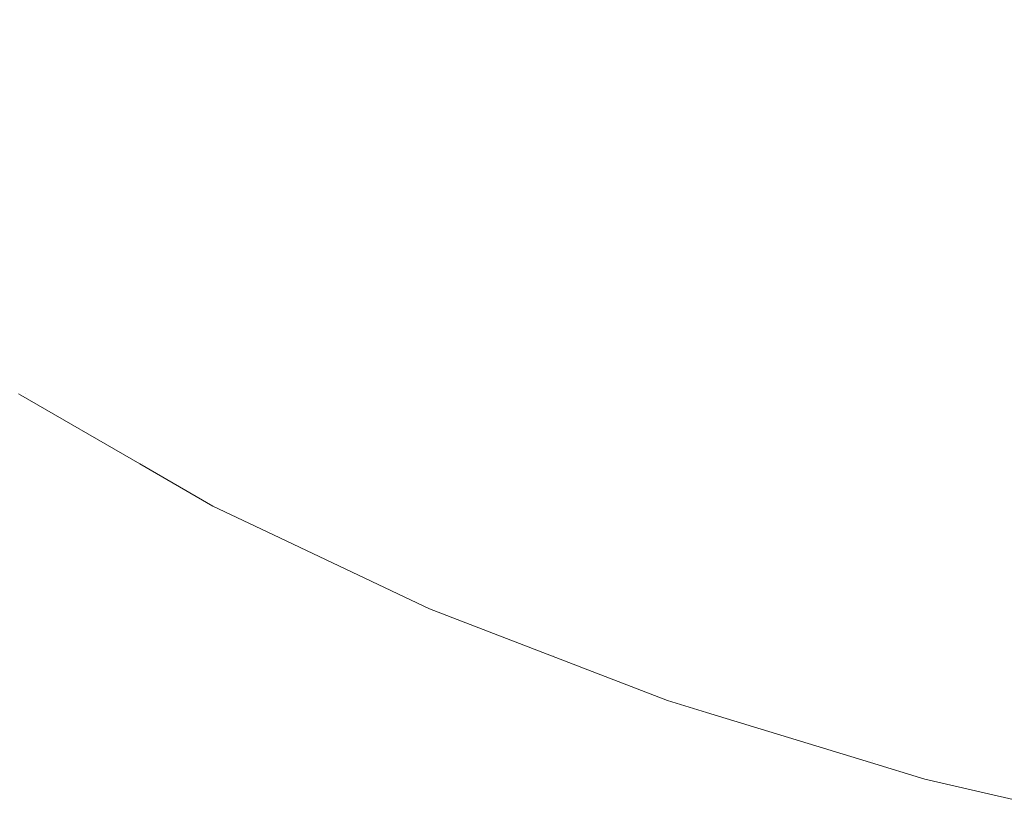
# Model space of a CAD drawing. Header units: centimetres. Extents: x -14.1 to 15.2, y 5.2 to 5.4.
# Tile 3 of 12: x -14.0109 to -13.8948, y 5.2144 to 5.3071. Entities that reach past the tile are written whole.
import ezdxf

# ---------------------------------------------------------------- set-up
doc = ezdxf.new("R2010")
doc.units = ezdxf.units.CM
doc.header["$LTSCALE"] = 2.54
doc.layers.add('Lucido design-1', color=7, linetype='Continuous')

# ---------------------------------------------------------------- blocks, each defined once
blk = doc.blocks.new('Gruppo-1')
at = {"color": 7, "linetype": 'Continuous', "lineweight": 9}
for points, invisible_edges in [([(-13.95346, 5.30654, -2680.72706), (-13.96191, 5.31289, -2680.72706), (-13.94959, 5.3184, -2680.72295), (-13.94168, 5.31246, -2680.72295)], 15), ([(-13.95346, 5.30654, -2716.82706), (-13.96191, 5.31289, -2716.82706), (-13.94959, 5.3184, -2716.82295), (-13.94168, 5.31246, -2716.82295)], 15), ([(-13.92968, 5.31848, -2680.71984), (-13.92159, 5.31306, -2680.71984), (-13.93299, 5.30664, -2680.72295), (-13.94168, 5.31246, -2680.72295)], 15), ([(-13.92968, 5.31848, -2716.81984), (-13.92159, 5.31306, -2716.81984), (-13.93299, 5.30664, -2716.82295), (-13.94168, 5.31246, -2716.82295)], 15), ([(-14.00439, 5.30541, -2680.74513), (-14.01242, 5.31301, -2680.74513), (-14.00124, 5.31697, -2680.7382), (-13.99358, 5.30973, -2680.7382)], 15), ([(-14.00439, 5.30541, -2716.84513), (-14.01242, 5.31301, -2716.84513), (-14.00124, 5.31697, -2716.8382), (-13.99358, 5.30973, -2716.8382)], 15), ([(-13.9819, 5.31439, -2680.73215), (-13.9738, 5.30757, -2680.73215), (-13.98504, 5.30253, -2680.7382), (-13.99358, 5.30973, -2680.7382)], 15), ([(-13.9819, 5.31439, -2716.83215), (-13.9738, 5.30757, -2716.83215), (-13.98504, 5.30253, -2716.8382), (-13.99358, 5.30973, -2716.8382)], 15), ([(-13.90201, 5.31463, -2680.71772), (-13.89317, 5.30995, -2680.71772), (-13.90323, 5.30275, -2680.71984), (-13.91278, 5.30781, -2680.71984)], 15), ([(-13.90201, 5.31463, -2716.81772), (-13.89317, 5.30995, -2716.81772), (-13.90323, 5.30275, -2716.81984), (-13.91278, 5.30781, -2716.81984)], 15), ([(-14.01415, 5.30152, -2680.75282), (-14.02251, 5.30943, -2680.75282), (-14.01242, 5.31301, -2680.74513), (-14.00439, 5.30541, -2680.74513)], 15), ([(-14.01415, 5.30152, -2716.85282), (-14.02251, 5.30943, -2716.85282), (-14.01242, 5.31301, -2716.84513), (-14.00439, 5.30541, -2716.84513)], 15), ([(-13.96484, 5.30083, -2680.73215), (-13.9738, 5.30757, -2680.73215), (-13.96191, 5.31289, -2680.72706), (-13.95346, 5.30654, -2680.72706)], 15), ([(-13.96484, 5.30083, -2716.83215), (-13.9738, 5.30757, -2716.83215), (-13.96191, 5.31289, -2716.82706), (-13.95346, 5.30654, -2716.82706)], 15), ([(-13.92352, 5.301, -2680.72295), (-13.93299, 5.30664, -2680.72295), (-13.92159, 5.31306, -2680.71984), (-13.91278, 5.30781, -2680.71984)], 15), ([(-13.92352, 5.301, -2716.82295), (-13.93299, 5.30664, -2716.82295), (-13.92159, 5.31306, -2716.81984), (-13.91278, 5.30781, -2716.81984)], 15), ([(-13.94168, 5.31246, -2680.72295), (-13.93299, 5.30664, -2680.72295), (-13.94419, 5.30033, -2680.72706), (-13.95346, 5.30654, -2680.72706)], 15), ([(-13.94168, 5.31246, -2716.82295), (-13.93299, 5.30664, -2716.82295), (-13.94419, 5.30033, -2716.82706), (-13.95346, 5.30654, -2716.82706)], 15), ([(-13.99358, 5.30973, -2680.7382), (-13.98504, 5.30253, -2680.7382), (-13.99545, 5.29787, -2680.74513), (-14.00439, 5.30541, -2680.74513)], 15), ([(-13.99358, 5.30973, -2716.8382), (-13.98504, 5.30253, -2716.8382), (-13.99545, 5.29787, -2716.84513), (-14.00439, 5.30541, -2716.84513)], 15), ([(-13.89296, 5.29795, -2680.71984), (-13.90323, 5.30275, -2680.71984), (-13.89317, 5.30995, -2680.71772), (-13.88366, 5.3055, -2680.71772)], 15), ([(-13.89296, 5.29795, -2716.81984), (-13.90323, 5.30275, -2716.81984), (-13.89317, 5.30995, -2716.81772), (-13.88366, 5.3055, -2716.81772)], 15), ([(-13.9756, 5.29543, -2680.7382), (-13.98504, 5.30253, -2680.7382), (-13.9738, 5.30757, -2680.73215), (-13.96484, 5.30083, -2680.73215)], 15), ([(-13.9756, 5.29543, -2716.8382), (-13.98504, 5.30253, -2716.8382), (-13.9738, 5.30757, -2716.83215), (-13.96484, 5.30083, -2716.83215)], 15), ([(-13.91278, 5.30781, -2680.71984), (-13.90323, 5.30275, -2680.71984), (-13.91327, 5.29557, -2680.72295), (-13.92352, 5.301, -2680.72295)], 15), ([(-13.91278, 5.30781, -2716.81984), (-13.90323, 5.30275, -2716.81984), (-13.91327, 5.29557, -2716.82295), (-13.92352, 5.301, -2716.82295)], 15), ([(-13.95346, 5.30654, -2680.72706), (-13.94419, 5.30033, -2680.72706), (-13.955, 5.29425, -2680.73215), (-13.96484, 5.30083, -2680.73215)], 15), ([(-13.95346, 5.30654, -2716.82706), (-13.94419, 5.30033, -2716.82706), (-13.955, 5.29425, -2716.83215), (-13.96484, 5.30083, -2716.83215)], 15), ([(-13.93409, 5.29431, -2680.72706), (-13.94419, 5.30033, -2680.72706), (-13.93299, 5.30664, -2680.72295), (-13.92352, 5.301, -2680.72295)], 15), ([(-13.93409, 5.29431, -2716.82706), (-13.94419, 5.30033, -2716.82706), (-13.93299, 5.30664, -2716.82295), (-13.92352, 5.301, -2716.82295)], 15), ([(-14.00439, 5.30541, -2680.74513), (-13.99545, 5.29787, -2680.74513), (-14.00483, 5.29367, -2680.75282), (-14.01415, 5.30152, -2680.75282)], 15), ([(-14.00439, 5.30541, -2716.84513), (-13.99545, 5.29787, -2716.84513), (-14.00483, 5.29367, -2716.85282), (-14.01415, 5.30152, -2716.85282)], 15), ([(-13.98555, 5.29044, -2680.74513), (-13.99545, 5.29787, -2680.74513), (-13.98504, 5.30253, -2680.7382), (-13.9756, 5.29543, -2680.7382)], 15), ([(-13.98555, 5.29044, -2716.84513), (-13.99545, 5.29787, -2716.84513), (-13.98504, 5.30253, -2716.8382), (-13.9756, 5.29543, -2716.8382)], 15), ([(-13.90225, 5.29041, -2680.72295), (-13.91327, 5.29557, -2680.72295), (-13.90323, 5.30275, -2680.71984), (-13.89296, 5.29795, -2680.71984)], 15), ([(-13.90225, 5.29041, -2716.82295), (-13.91327, 5.29557, -2716.82295), (-13.90323, 5.30275, -2716.81984), (-13.89296, 5.29795, -2716.81984)], 15), ([(-14.01415, 5.30152, -2680.75282), (-14.00483, 5.29367, -2680.75282), (-14.01306, 5.28999, -2680.76116), (-14.0227, 5.29811, -2680.76116)], 15), ([(-14.01415, 5.30152, -2716.85282), (-14.00483, 5.29367, -2716.85282), (-14.01306, 5.28999, -2716.86116), (-14.0227, 5.29811, -2716.86116)], 15), ([(-13.92352, 5.301, -2680.72295), (-13.91327, 5.29557, -2680.72295), (-13.92314, 5.28851, -2680.72706), (-13.93409, 5.29431, -2680.72706)], 15), ([(-13.92352, 5.301, -2716.82295), (-13.91327, 5.29557, -2716.82295), (-13.92314, 5.28851, -2716.82706), (-13.93409, 5.29431, -2716.82706)], 15), ([(-13.96484, 5.30083, -2680.73215), (-13.955, 5.29425, -2680.73215), (-13.96522, 5.28849, -2680.7382), (-13.9756, 5.29543, -2680.7382)], 15), ([(-13.96484, 5.30083, -2716.83215), (-13.955, 5.29425, -2716.83215), (-13.96522, 5.28849, -2716.8382), (-13.9756, 5.29543, -2716.8382)], 15), ([(-13.94428, 5.28785, -2680.73215), (-13.955, 5.29425, -2680.73215), (-13.94419, 5.30033, -2680.72706), (-13.93409, 5.29431, -2680.72706)], 15), ([(-13.94428, 5.28785, -2716.83215), (-13.955, 5.29425, -2716.83215), (-13.94419, 5.30033, -2716.82706), (-13.93409, 5.29431, -2716.82706)], 15), ([(-13.99453, 5.28593, -2680.75282), (-14.00483, 5.29367, -2680.75282), (-13.99545, 5.29787, -2680.74513), (-13.98555, 5.29044, -2680.74513)], 15), ([(-13.99453, 5.28593, -2716.85282), (-14.00483, 5.29367, -2716.85282), (-13.99545, 5.29787, -2716.84513), (-13.98555, 5.29044, -2716.84513)], 15), ([(-13.89296, 5.29795, -2680.71984), (-13.88199, 5.29344, -2680.71984), (-13.89047, 5.28557, -2680.72295), (-13.90225, 5.29041, -2680.72295)], 15), ([(-13.89296, 5.29795, -2716.81984), (-13.88199, 5.29344, -2716.81984), (-13.89047, 5.28557, -2716.82295), (-13.90225, 5.29041, -2716.82295)], 15), ([(-13.9756, 5.29543, -2680.7382), (-13.96522, 5.28849, -2680.7382), (-13.97468, 5.28316, -2680.74513), (-13.98555, 5.29044, -2680.74513)], 15), ([(-13.9756, 5.29543, -2716.8382), (-13.96522, 5.28849, -2716.8382), (-13.97468, 5.28316, -2716.84513), (-13.98555, 5.29044, -2716.84513)], 15), ([(-13.91137, 5.28301, -2680.72706), (-13.92314, 5.28851, -2680.72706), (-13.91327, 5.29557, -2680.72295), (-13.90225, 5.29041, -2680.72295)], 15), ([(-13.91137, 5.28301, -2716.82706), (-13.92314, 5.28851, -2716.82706), (-13.91327, 5.29557, -2716.82295), (-13.90225, 5.29041, -2716.82295)], 15), ([(-13.95392, 5.28174, -2680.7382), (-13.96522, 5.28849, -2680.7382), (-13.955, 5.29425, -2680.73215), (-13.94428, 5.28785, -2680.73215)], 15), ([(-13.95392, 5.28174, -2716.8382), (-13.96522, 5.28849, -2716.8382), (-13.955, 5.29425, -2716.83215), (-13.94428, 5.28785, -2716.83215)], 15), ([(-13.93409, 5.29431, -2680.72706), (-13.92314, 5.28851, -2680.72706), (-13.93266, 5.2817, -2680.73215), (-13.94428, 5.28785, -2680.73215)], 15), ([(-13.93409, 5.29431, -2716.82706), (-13.92314, 5.28851, -2716.82706), (-13.93266, 5.2817, -2716.83215), (-13.94428, 5.28785, -2716.83215)], 15), ([(-14.0024, 5.28198, -2680.76116), (-14.01306, 5.28999, -2680.76116), (-14.00483, 5.29367, -2680.75282), (-13.99453, 5.28593, -2680.75282)], 15), ([(-14.0024, 5.28198, -2716.86116), (-14.01306, 5.28999, -2716.86116), (-14.00483, 5.29367, -2716.85282), (-13.99453, 5.28593, -2716.85282)], 15), ([(-13.98555, 5.29044, -2680.74513), (-13.97468, 5.28316, -2680.74513), (-13.98321, 5.27835, -2680.75282), (-13.99453, 5.28593, -2680.75282)], 15), ([(-13.98555, 5.29044, -2716.84513), (-13.97468, 5.28316, -2716.84513), (-13.98321, 5.27835, -2716.85282), (-13.99453, 5.28593, -2716.85282)], 15), ([(-14.00905, 5.27864, -2680.76999), (-14.02001, 5.28688, -2680.76999), (-14.01306, 5.28999, -2680.76116), (-14.0024, 5.28198, -2680.76116)], 15), ([(-14.00905, 5.27864, -2716.86999), (-14.02001, 5.28688, -2716.86999), (-14.01306, 5.28999, -2716.86116), (-14.0024, 5.28198, -2716.86116)], 15), ([(-13.90225, 5.29041, -2680.72295), (-13.89047, 5.28557, -2680.72295), (-13.8988, 5.27784, -2680.72706), (-13.91137, 5.28301, -2680.72706)], 15), ([(-13.90225, 5.29041, -2716.82295), (-13.89047, 5.28557, -2716.82295), (-13.8988, 5.27784, -2716.82706), (-13.91137, 5.28301, -2716.82706)], 15), ([(-13.96283, 5.27609, -2680.74513), (-13.97468, 5.28316, -2680.74513), (-13.96522, 5.28849, -2680.7382), (-13.95392, 5.28174, -2680.7382)], 15), ([(-13.96283, 5.27609, -2716.84513), (-13.97468, 5.28316, -2716.84513), (-13.96522, 5.28849, -2716.8382), (-13.95392, 5.28174, -2716.8382)], 15), ([(-13.92018, 5.27586, -2680.73215), (-13.93266, 5.2817, -2680.73215), (-13.92314, 5.28851, -2680.72706), (-13.91137, 5.28301, -2680.72706)], 15), ([(-13.92018, 5.27586, -2716.83215), (-13.93266, 5.2817, -2716.83215), (-13.92314, 5.28851, -2716.82706), (-13.91137, 5.28301, -2716.82706)], 15), ([(-13.94428, 5.28785, -2680.73215), (-13.93266, 5.2817, -2680.73215), (-13.94167, 5.27526, -2680.7382), (-13.95392, 5.28174, -2680.7382)], 15), ([(-13.94428, 5.28785, -2716.83215), (-13.93266, 5.2817, -2716.83215), (-13.94167, 5.27526, -2716.8382), (-13.95392, 5.28174, -2716.8382)], 15), ([(-14.01444, 5.27594, -2680.77916), (-14.02565, 5.28435, -2680.77916), (-14.02001, 5.28688, -2680.76999), (-14.00905, 5.27864, -2680.76999)], 15), ([(-14.01444, 5.27594, -2716.87916), (-14.02565, 5.28435, -2716.87916), (-14.02001, 5.28688, -2716.86999), (-14.00905, 5.27864, -2716.86999)], 15), ([(-13.99453, 5.28593, -2680.75282), (-13.98321, 5.27835, -2680.75282), (-13.99069, 5.27414, -2680.76116), (-14.0024, 5.28198, -2680.76116)], 15), ([(-13.99453, 5.28593, -2716.85282), (-13.98321, 5.27835, -2716.85282), (-13.99069, 5.27414, -2716.86116), (-14.0024, 5.28198, -2716.86116)], 15), ([(-13.88546, 5.27308, -2680.72706), (-13.8988, 5.27784, -2680.72706), (-13.89047, 5.28557, -2680.72295), (-13.87798, 5.28111, -2680.72295)], 15), ([(-13.88546, 5.27308, -2716.82706), (-13.8988, 5.27784, -2716.82706), (-13.89047, 5.28557, -2716.82295), (-13.87798, 5.28111, -2716.82295)], 15), ([(-13.97088, 5.271, -2680.75282), (-13.98321, 5.27835, -2680.75282), (-13.97468, 5.28316, -2680.74513), (-13.96283, 5.27609, -2680.74513)], 15), ([(-13.97088, 5.271, -2716.85282), (-13.98321, 5.27835, -2716.85282), (-13.97468, 5.28316, -2716.84513), (-13.96283, 5.27609, -2716.84513)], 15), ([(-13.91137, 5.28301, -2680.72706), (-13.8988, 5.27784, -2680.72706), (-13.90684, 5.27038, -2680.73215), (-13.92018, 5.27586, -2680.73215)], 15), ([(-13.91137, 5.28301, -2716.82706), (-13.8988, 5.27784, -2716.82706), (-13.90684, 5.27038, -2716.83215), (-13.92018, 5.27586, -2716.83215)], 15), ([(-14.0024, 5.28198, -2680.76116), (-13.99069, 5.27414, -2680.76116), (-13.99702, 5.27058, -2680.76999), (-14.00905, 5.27864, -2680.76999)], 15), ([(-14.0024, 5.28198, -2716.86116), (-13.99069, 5.27414, -2716.86116), (-13.99702, 5.27058, -2716.86999), (-14.00905, 5.27864, -2716.86999)], 15), ([(-13.95392, 5.28174, -2680.7382), (-13.94167, 5.27526, -2680.7382), (-13.95001, 5.2693, -2680.74513), (-13.96283, 5.27609, -2680.74513)], 15), ([(-13.95392, 5.28174, -2716.8382), (-13.94167, 5.27526, -2716.8382), (-13.95001, 5.2693, -2716.84513), (-13.96283, 5.27609, -2716.84513)], 15), ([(-13.9285, 5.2691, -2680.7382), (-13.94167, 5.27526, -2680.7382), (-13.93266, 5.2817, -2680.73215), (-13.92018, 5.27586, -2680.73215)], 15), ([(-13.9285, 5.2691, -2716.8382), (-13.94167, 5.27526, -2716.8382), (-13.93266, 5.2817, -2716.83215), (-13.92018, 5.27586, -2716.83215)], 15), ([(-14.00905, 5.27864, -2680.76999), (-13.99702, 5.27058, -2680.76999), (-14.00214, 5.26769, -2680.77916), (-14.01444, 5.27594, -2680.77916)], 15), ([(-14.00905, 5.27864, -2716.86999), (-13.99702, 5.27058, -2716.86999), (-14.00214, 5.26769, -2716.87916), (-14.01444, 5.27594, -2716.87916)], 15), ([(-13.97793, 5.26653, -2680.76116), (-13.99069, 5.27414, -2680.76116), (-13.98321, 5.27835, -2680.75282), (-13.97088, 5.271, -2680.75282)], 15), ([(-13.97793, 5.26653, -2716.86116), (-13.99069, 5.27414, -2716.86116), (-13.98321, 5.27835, -2716.85282), (-13.97088, 5.271, -2716.85282)], 15), ([(-13.89268, 5.26532, -2680.73215), (-13.90684, 5.27038, -2680.73215), (-13.8988, 5.27784, -2680.72706), (-13.88546, 5.27308, -2680.72706)], 15), ([(-13.89268, 5.26532, -2716.83215), (-13.90684, 5.27038, -2716.83215), (-13.8988, 5.27784, -2716.82706), (-13.88546, 5.27308, -2716.82706)], 15), ([(-14.01444, 5.27594, -2680.77916), (-14.00214, 5.26769, -2680.77916), (-14.00604, 5.2655, -2680.78851), (-14.01854, 5.27387, -2680.78851)], 15), ([(-14.01444, 5.27594, -2716.87916), (-14.00214, 5.26769, -2716.87916), (-14.00604, 5.2655, -2716.88851), (-14.01854, 5.27387, -2716.88851)], 15), ([(-13.96283, 5.27609, -2680.74513), (-13.95001, 5.2693, -2680.74513), (-13.95752, 5.26393, -2680.75282), (-13.97088, 5.271, -2680.75282)], 15), ([(-13.96283, 5.27609, -2716.84513), (-13.95001, 5.2693, -2716.84513), (-13.95752, 5.26393, -2716.85282), (-13.97088, 5.271, -2716.85282)], 15), ([(-13.92018, 5.27586, -2680.73215), (-13.90684, 5.27038, -2680.73215), (-13.91444, 5.26332, -2680.7382), (-13.9285, 5.2691, -2680.7382)], 15), ([(-13.92018, 5.27586, -2716.83215), (-13.90684, 5.27038, -2716.83215), (-13.91444, 5.26332, -2716.8382), (-13.9285, 5.2691, -2716.8382)], 15), ([(-13.93621, 5.26285, -2680.74513), (-13.95001, 5.2693, -2680.74513), (-13.94167, 5.27526, -2680.7382), (-13.9285, 5.2691, -2680.7382)], 15), ([(-13.93621, 5.26285, -2716.84513), (-13.95001, 5.2693, -2716.84513), (-13.94167, 5.27526, -2716.8382), (-13.9285, 5.2691, -2716.8382)], 15), ([(-14.01854, 5.27387, -2680.78851), (-14.00604, 5.2655, -2680.78851), (-14.00874, 5.26397, -2680.79788), (-14.02139, 5.27245, -2680.79788)], 15), ([(-14.01854, 5.27387, -2716.88851), (-14.00604, 5.2655, -2716.88851), (-14.00874, 5.26397, -2716.89788), (-14.02139, 5.27245, -2716.89788)], 15), ([(-13.98389, 5.26275, -2680.76999), (-13.99702, 5.27058, -2680.76999), (-13.99069, 5.27414, -2680.76116), (-13.97793, 5.26653, -2680.76116)], 15), ([(-13.98389, 5.26275, -2716.86999), (-13.99702, 5.27058, -2716.86999), (-13.99069, 5.27414, -2716.86116), (-13.97793, 5.26653, -2716.86116)], 15), ([(-14.02139, 5.27245, -2680.79788), (-14.00874, 5.26397, -2680.79788), (-14.0103, 5.26309, -2680.80715), (-14.02303, 5.27162, -2680.80715)], 15), ([(-14.02139, 5.27245, -2716.89788), (-14.00874, 5.26397, -2716.89788), (-14.0103, 5.26309, -2716.90715), (-14.02303, 5.27162, -2716.90715)], 15), ([(-14.02303, 5.27162, -2680.80715), (-14.0103, 5.26309, -2680.80715), (-14.01108, 5.26299, -2680.81619)], 11), ([(-14.02303, 5.27162, -2716.90715), (-14.0103, 5.26309, -2716.90715), (-14.01108, 5.26299, -2716.91619)], 11), ([(-13.97088, 5.271, -2680.75282), (-13.95752, 5.26393, -2680.75282), (-13.96411, 5.25922, -2680.76116), (-13.97793, 5.26653, -2680.76116)], 15), ([(-13.97088, 5.271, -2716.85282), (-13.95752, 5.26393, -2716.85282), (-13.96411, 5.25922, -2716.86116), (-13.97793, 5.26653, -2716.86116)], 15), ([(-13.98872, 5.25969, -2680.77916), (-14.00214, 5.26769, -2680.77916), (-13.99702, 5.27058, -2680.76999), (-13.98389, 5.26275, -2680.76999)], 15), ([(-13.98872, 5.25969, -2716.87916), (-14.00214, 5.26769, -2716.87916), (-13.99702, 5.27058, -2716.86999), (-13.98389, 5.26275, -2716.86999)], 15), ([(-13.89952, 5.25799, -2680.7382), (-13.91444, 5.26332, -2680.7382), (-13.90684, 5.27038, -2680.73215), (-13.89268, 5.26532, -2680.73215)], 15), ([(-13.89952, 5.25799, -2716.8382), (-13.91444, 5.26332, -2716.8382), (-13.90684, 5.27038, -2716.83215), (-13.89268, 5.26532, -2716.83215)], 15), ([(-13.94316, 5.25721, -2680.75282), (-13.95752, 5.26393, -2680.75282), (-13.95001, 5.2693, -2680.74513), (-13.93621, 5.26285, -2680.74513)], 15), ([(-13.94316, 5.25721, -2716.85282), (-13.95752, 5.26393, -2716.85282), (-13.95001, 5.2693, -2716.84513), (-13.93621, 5.26285, -2716.84513)], 15), ([(-13.9285, 5.2691, -2680.7382), (-13.91444, 5.26332, -2680.7382), (-13.92147, 5.2568, -2680.74513), (-13.93621, 5.26285, -2680.74513)], 15), ([(-13.9285, 5.2691, -2716.8382), (-13.91444, 5.26332, -2716.8382), (-13.92147, 5.2568, -2716.84513), (-13.93621, 5.26285, -2716.84513)], 15), ([(-13.9924, 5.25736, -2680.78851), (-14.00604, 5.2655, -2680.78851), (-14.00214, 5.26769, -2680.77916), (-13.98872, 5.25969, -2680.77916)], 15), ([(-13.9924, 5.25736, -2716.88851), (-14.00604, 5.2655, -2716.88851), (-14.00214, 5.26769, -2716.87916), (-13.98872, 5.25969, -2716.87916)], 15), ([(-13.97793, 5.26653, -2680.76116), (-13.96411, 5.25922, -2680.76116), (-13.96968, 5.25523, -2680.76999), (-13.98389, 5.26275, -2680.76999)], 15), ([(-13.97793, 5.26653, -2716.86116), (-13.96411, 5.25922, -2716.86116), (-13.96968, 5.25523, -2716.86999), (-13.98389, 5.26275, -2716.86999)], 15), ([(-13.99495, 5.25575, -2680.79788), (-14.00874, 5.26397, -2680.79788), (-14.00604, 5.2655, -2680.78851), (-13.9924, 5.25736, -2680.78851)], 15), ([(-13.99495, 5.25575, -2716.89788), (-14.00874, 5.26397, -2716.89788), (-14.00604, 5.2655, -2716.88851), (-13.9924, 5.25736, -2716.88851)], 15), ([(-13.89268, 5.26532, -2680.73215), (-13.87777, 5.26074, -2680.73215), (-13.88379, 5.25316, -2680.7382), (-13.89952, 5.25799, -2680.7382)], 15), ([(-13.89268, 5.26532, -2716.83215), (-13.87777, 5.26074, -2716.83215), (-13.88379, 5.25316, -2716.8382), (-13.89952, 5.25799, -2716.8382)], 15), ([(-13.99642, 5.25482, -2680.80715), (-14.0103, 5.26309, -2680.80715), (-14.00874, 5.26397, -2680.79788), (-13.99495, 5.25575, -2680.79788)], 15), ([(-13.99642, 5.25482, -2716.90715), (-14.0103, 5.26309, -2716.90715), (-14.00874, 5.26397, -2716.89788), (-13.99495, 5.25575, -2716.89788)], 15), ([(-13.94925, 5.25226, -2680.76116), (-13.96411, 5.25922, -2680.76116), (-13.95752, 5.26393, -2680.75282), (-13.94316, 5.25721, -2680.75282)], 15), ([(-13.94925, 5.25226, -2716.86116), (-13.96411, 5.25922, -2716.86116), (-13.95752, 5.26393, -2716.85282), (-13.94316, 5.25721, -2716.85282)], 15), ([(-14.0103, 5.26309, -2680.80715), (-14.01079, 5.26283, -2680.81619), (-14.01108, 5.26299, -2680.81619)], 9), ([(-14.0103, 5.26309, -2716.90715), (-14.01079, 5.26283, -2716.91619), (-14.01108, 5.26299, -2716.91619)], 9), ([(-13.99676, 5.25474, -2680.81619), (-14.01079, 5.26283, -2680.81619), (-14.0103, 5.26309, -2680.80715)], 10), ([(-13.99676, 5.25474, -2716.91619), (-14.01079, 5.26283, -2716.91619), (-14.0103, 5.26309, -2716.90715)], 10), ([(-14.0103, 5.26309, -2680.80715), (-13.99642, 5.25482, -2680.80715), (-13.99676, 5.25474, -2680.81619)], 11), ([(-14.0103, 5.26309, -2716.90715), (-13.99642, 5.25482, -2716.90715), (-13.99676, 5.25474, -2716.91619)], 11), ([(-13.98389, 5.26275, -2680.76999), (-13.96968, 5.25523, -2680.76999), (-13.9742, 5.252, -2680.77916), (-13.98872, 5.25969, -2680.77916)], 15), ([(-13.98389, 5.26275, -2716.86999), (-13.96968, 5.25523, -2716.86999), (-13.9742, 5.252, -2716.87916), (-13.98872, 5.25969, -2716.87916)], 15), ([(-13.93621, 5.26285, -2680.74513), (-13.92147, 5.2568, -2680.74513), (-13.92782, 5.2509, -2680.75282), (-13.94316, 5.25721, -2680.75282)], 15), ([(-13.93621, 5.26285, -2716.84513), (-13.92147, 5.2568, -2716.84513), (-13.92782, 5.2509, -2716.85282), (-13.94316, 5.25721, -2716.85282)], 15), ([(-13.90584, 5.25121, -2680.74513), (-13.92147, 5.2568, -2680.74513), (-13.91444, 5.26332, -2680.7382), (-13.89952, 5.25799, -2680.7382)], 15), ([(-13.90584, 5.25121, -2716.84513), (-13.92147, 5.2568, -2716.84513), (-13.91444, 5.26332, -2716.8382), (-13.89952, 5.25799, -2716.8382)], 15), ([(-13.98872, 5.25969, -2680.77916), (-13.9742, 5.252, -2680.77916), (-13.97763, 5.24955, -2680.78851), (-13.9924, 5.25736, -2680.78851)], 15), ([(-13.98872, 5.25969, -2716.87916), (-13.9742, 5.252, -2716.87916), (-13.97763, 5.24955, -2716.88851), (-13.9924, 5.25736, -2716.88851)], 15), ([(-13.95441, 5.24808, -2680.76999), (-13.96968, 5.25523, -2680.76999), (-13.96411, 5.25922, -2680.76116), (-13.94925, 5.25226, -2680.76116)], 15), ([(-13.95441, 5.24808, -2716.86999), (-13.96968, 5.25523, -2716.86999), (-13.96411, 5.25922, -2716.86116), (-13.94925, 5.25226, -2716.86116)], 15), ([(-13.89952, 5.25799, -2680.7382), (-13.88379, 5.25316, -2680.7382), (-13.88936, 5.24615, -2680.74513), (-13.90584, 5.25121, -2680.74513)], 15), ([(-13.89952, 5.25799, -2716.8382), (-13.88379, 5.25316, -2716.8382), (-13.88936, 5.24615, -2716.84513), (-13.90584, 5.25121, -2716.84513)], 15), ([(-13.9924, 5.25736, -2680.78851), (-13.97763, 5.24955, -2680.78851), (-13.98001, 5.24784, -2680.79788), (-13.99495, 5.25575, -2680.79788)], 15), ([(-13.9924, 5.25736, -2716.88851), (-13.97763, 5.24955, -2716.88851), (-13.98001, 5.24784, -2716.89788), (-13.99495, 5.25575, -2716.89788)], 15), ([(-13.94316, 5.25721, -2680.75282), (-13.92782, 5.2509, -2680.75282), (-13.93338, 5.24574, -2680.76116), (-13.94925, 5.25226, -2680.76116)], 15), ([(-13.94316, 5.25721, -2716.85282), (-13.92782, 5.2509, -2716.85282), (-13.93338, 5.24574, -2716.86116), (-13.94925, 5.25226, -2716.86116)], 15), ([(-13.91154, 5.24509, -2680.75282), (-13.92782, 5.2509, -2680.75282), (-13.92147, 5.2568, -2680.74513), (-13.90584, 5.25121, -2680.74513)], 15), ([(-13.91154, 5.24509, -2716.85282), (-13.92782, 5.2509, -2716.85282), (-13.92147, 5.2568, -2716.84513), (-13.90584, 5.25121, -2716.84513)], 15), ([(-13.99495, 5.25575, -2680.79788), (-13.98001, 5.24784, -2680.79788), (-13.98139, 5.24686, -2680.80715), (-13.99642, 5.25482, -2680.80715)], 15), ([(-13.99495, 5.25575, -2716.89788), (-13.98001, 5.24784, -2716.89788), (-13.98139, 5.24686, -2716.90715), (-13.99642, 5.25482, -2716.90715)], 15), ([(-13.98816, 5.24978, -2680.81619), (-13.99676, 5.25474, -2680.81619), (-13.99642, 5.25482, -2680.80715)], 10), ([(-13.98816, 5.24978, -2716.91619), (-13.99676, 5.25474, -2716.91619), (-13.99642, 5.25482, -2716.90715)], 10), ([(-13.99642, 5.25482, -2680.80715), (-13.98139, 5.24686, -2680.80715), (-13.98816, 5.24978, -2680.81619)], 11), ([(-13.99642, 5.25482, -2716.90715), (-13.98139, 5.24686, -2716.90715), (-13.98816, 5.24978, -2716.91619)], 11), ([(-13.95858, 5.2447, -2680.77916), (-13.9742, 5.252, -2680.77916), (-13.96968, 5.25523, -2680.76999), (-13.95441, 5.24808, -2680.76999)], 15), ([(-13.95858, 5.2447, -2716.87916), (-13.9742, 5.252, -2716.87916), (-13.96968, 5.25523, -2716.86999), (-13.95441, 5.24808, -2716.86999)], 15), ([(-13.94925, 5.25226, -2680.76116), (-13.93338, 5.24574, -2680.76116), (-13.93808, 5.24138, -2680.76999), (-13.95441, 5.24808, -2680.76999)], 15), ([(-13.94925, 5.25226, -2716.86116), (-13.93338, 5.24574, -2716.86116), (-13.93808, 5.24138, -2716.86999), (-13.95441, 5.24808, -2716.86999)], 15), ([(-13.96175, 5.24212, -2680.78851), (-13.97763, 5.24955, -2680.78851), (-13.9742, 5.252, -2680.77916), (-13.95858, 5.2447, -2680.77916)], 15), ([(-13.96175, 5.24212, -2716.88851), (-13.97763, 5.24955, -2716.88851), (-13.9742, 5.252, -2716.87916), (-13.95858, 5.2447, -2716.87916)], 15), ([(-13.90584, 5.25121, -2680.74513), (-13.88936, 5.24615, -2680.74513), (-13.89438, 5.23982, -2680.75282), (-13.91154, 5.24509, -2680.75282)], 15), ([(-13.90584, 5.25121, -2716.84513), (-13.88936, 5.24615, -2716.84513), (-13.89438, 5.23982, -2716.85282), (-13.91154, 5.24509, -2716.85282)], 15), ([(-13.91654, 5.23972, -2680.76116), (-13.93338, 5.24574, -2680.76116), (-13.92782, 5.2509, -2680.75282), (-13.91154, 5.24509, -2680.75282)], 15), ([(-13.91654, 5.23972, -2716.86116), (-13.93338, 5.24574, -2716.86116), (-13.92782, 5.2509, -2716.85282), (-13.91154, 5.24509, -2716.85282)], 15), ([(-13.98139, 5.24686, -2680.80715), (-13.98174, 5.24673, -2680.81619), (-13.98816, 5.24978, -2680.81619)], 9), ([(-13.98139, 5.24686, -2716.90715), (-13.98174, 5.24673, -2716.91619), (-13.98816, 5.24978, -2716.91619)], 9), ([(-13.96396, 5.24033, -2680.79788), (-13.98001, 5.24784, -2680.79788), (-13.97763, 5.24955, -2680.78851), (-13.96175, 5.24212, -2680.78851)], 15), ([(-13.96396, 5.24033, -2716.89788), (-13.98001, 5.24784, -2716.89788), (-13.97763, 5.24955, -2716.88851), (-13.96175, 5.24212, -2716.88851)], 15), ([(-13.96523, 5.2393, -2680.80715), (-13.98139, 5.24686, -2680.80715), (-13.98001, 5.24784, -2680.79788), (-13.96396, 5.24033, -2680.79788)], 15), ([(-13.96523, 5.2393, -2716.90715), (-13.98139, 5.24686, -2716.90715), (-13.98001, 5.24784, -2716.89788), (-13.96396, 5.24033, -2716.89788)], 15), ([(-13.95441, 5.24808, -2680.76999), (-13.93808, 5.24138, -2680.76999), (-13.94189, 5.23784, -2680.77916), (-13.95858, 5.2447, -2680.77916)], 15), ([(-13.95441, 5.24808, -2716.86999), (-13.93808, 5.24138, -2716.86999), (-13.94189, 5.23784, -2716.87916), (-13.95858, 5.2447, -2716.87916)], 15), ([(-13.96559, 5.23907, -2680.81619), (-13.98174, 5.24673, -2680.81619), (-13.98139, 5.24686, -2680.80715)], 10), ([(-13.96559, 5.23907, -2716.91619), (-13.98174, 5.24673, -2716.91619), (-13.98139, 5.24686, -2716.90715)], 10), ([(-13.98139, 5.24686, -2680.80715), (-13.96523, 5.2393, -2680.80715), (-13.96559, 5.23907, -2680.81619)], 11), ([(-13.98139, 5.24686, -2716.90715), (-13.96523, 5.2393, -2716.90715), (-13.96559, 5.23907, -2716.91619)], 11), ([(-13.92076, 5.23519, -2680.76999), (-13.93808, 5.24138, -2680.76999), (-13.93338, 5.24574, -2680.76116), (-13.91654, 5.23972, -2680.76116)], 15), ([(-13.92076, 5.23519, -2716.86999), (-13.93808, 5.24138, -2716.86999), (-13.93338, 5.24574, -2716.86116), (-13.91654, 5.23972, -2716.86116)], 15), ([(-13.95858, 5.2447, -2680.77916), (-13.94189, 5.23784, -2680.77916), (-13.94479, 5.23515, -2680.78851), (-13.96175, 5.24212, -2680.78851)], 15), ([(-13.95858, 5.2447, -2716.87916), (-13.94189, 5.23784, -2716.87916), (-13.94479, 5.23515, -2716.88851), (-13.96175, 5.24212, -2716.88851)], 15), ([(-13.91154, 5.24509, -2680.75282), (-13.89438, 5.23982, -2680.75282), (-13.89879, 5.23428, -2680.76116), (-13.91654, 5.23972, -2680.76116)], 15), ([(-13.91154, 5.24509, -2716.85282), (-13.89438, 5.23982, -2716.85282), (-13.89879, 5.23428, -2716.86116), (-13.91654, 5.23972, -2716.86116)], 15), ([(-13.96175, 5.24212, -2680.78851), (-13.94479, 5.23515, -2680.78851), (-13.9468, 5.23328, -2680.79788), (-13.96396, 5.24033, -2680.79788)], 15), ([(-13.96175, 5.24212, -2716.88851), (-13.94479, 5.23515, -2716.88851), (-13.9468, 5.23328, -2716.89788), (-13.96396, 5.24033, -2716.89788)], 15), ([(-13.92419, 5.23152, -2680.77916), (-13.94189, 5.23784, -2680.77916), (-13.93808, 5.24138, -2680.76999), (-13.92076, 5.23519, -2680.76999)], 15), ([(-13.92419, 5.23152, -2716.87916), (-13.94189, 5.23784, -2716.87916), (-13.93808, 5.24138, -2716.86999), (-13.92076, 5.23519, -2716.86999)], 15), ([(-13.96396, 5.24033, -2680.79788), (-13.9468, 5.23328, -2680.79788), (-13.94796, 5.23221, -2680.80715), (-13.96523, 5.2393, -2680.80715)], 15), ([(-13.96396, 5.24033, -2716.89788), (-13.9468, 5.23328, -2716.89788), (-13.94796, 5.23221, -2716.90715), (-13.96523, 5.2393, -2716.90715)], 15), ([(-13.91654, 5.23972, -2680.76116), (-13.89879, 5.23428, -2680.76116), (-13.90251, 5.22958, -2680.76999), (-13.92076, 5.23519, -2680.76999)], 15), ([(-13.91654, 5.23972, -2716.86116), (-13.89879, 5.23428, -2716.86116), (-13.90251, 5.22958, -2716.86999), (-13.92076, 5.23519, -2716.86999)], 15), ([(-13.88021, 5.22946, -2680.76116), (-13.89879, 5.23428, -2680.76116), (-13.89438, 5.23982, -2680.75282), (-13.87643, 5.23517, -2680.75282)], 15), ([(-13.88021, 5.22946, -2716.86116), (-13.89879, 5.23428, -2716.86116), (-13.89438, 5.23982, -2716.85282), (-13.87643, 5.23517, -2716.85282)], 15), ([(-13.9626, 5.23765, -2680.81619), (-13.96559, 5.23907, -2680.81619), (-13.96523, 5.2393, -2680.80715)], 10), ([(-13.9626, 5.23765, -2716.91619), (-13.96559, 5.23907, -2716.91619), (-13.96523, 5.2393, -2716.90715)], 10), ([(-13.9626, 5.23765, -2680.81619), (-13.96523, 5.2393, -2680.80715), (-13.94796, 5.23221, -2680.80715)], 11), ([(-13.9626, 5.23765, -2716.91619), (-13.96523, 5.2393, -2716.90715), (-13.94796, 5.23221, -2716.90715)], 11), ([(-13.94796, 5.23221, -2680.80715), (-13.94823, 5.23212, -2680.81619), (-13.9626, 5.23765, -2680.81619)], 9), ([(-13.94796, 5.23221, -2716.90715), (-13.94823, 5.23212, -2716.91619), (-13.9626, 5.23765, -2716.91619)], 9), ([(-13.92679, 5.22872, -2680.78851), (-13.94479, 5.23515, -2680.78851), (-13.94189, 5.23784, -2680.77916), (-13.92419, 5.23152, -2680.77916)], 15), ([(-13.92679, 5.22872, -2716.88851), (-13.94479, 5.23515, -2716.88851), (-13.94189, 5.23784, -2716.87916), (-13.92419, 5.23152, -2716.87916)], 15), ([(-13.9286, 5.22678, -2680.79788), (-13.9468, 5.23328, -2680.79788), (-13.94479, 5.23515, -2680.78851), (-13.92679, 5.22872, -2680.78851)], 15), ([(-13.9286, 5.22678, -2716.89788), (-13.9468, 5.23328, -2716.89788), (-13.94479, 5.23515, -2716.88851), (-13.92679, 5.22872, -2716.88851)], 15), ([(-13.92076, 5.23519, -2680.76999), (-13.90251, 5.22958, -2680.76999), (-13.90553, 5.22579, -2680.77916), (-13.92419, 5.23152, -2680.77916)], 15), ([(-13.92076, 5.23519, -2716.86999), (-13.90251, 5.22958, -2716.86999), (-13.90553, 5.22579, -2716.87916), (-13.92419, 5.23152, -2716.87916)], 15), ([(-13.88341, 5.22463, -2680.76999), (-13.90251, 5.22958, -2680.76999), (-13.89879, 5.23428, -2680.76116), (-13.88021, 5.22946, -2680.76116)], 15), ([(-13.88341, 5.22463, -2716.86999), (-13.90251, 5.22958, -2716.86999), (-13.89879, 5.23428, -2716.86116), (-13.88021, 5.22946, -2716.86116)], 15), ([(-13.92964, 5.22566, -2680.80715), (-13.94796, 5.23221, -2680.80715), (-13.9468, 5.23328, -2680.79788), (-13.9286, 5.22678, -2680.79788)], 15), ([(-13.92964, 5.22566, -2716.90715), (-13.94796, 5.23221, -2716.90715), (-13.9468, 5.23328, -2716.89788), (-13.9286, 5.22678, -2716.89788)], 15), ([(-13.93453, 5.22684, -2680.81619), (-13.94823, 5.23212, -2680.81619), (-13.94796, 5.23221, -2680.80715)], 10), ([(-13.93453, 5.22684, -2716.91619), (-13.94823, 5.23212, -2716.91619), (-13.94796, 5.23221, -2716.90715)], 10), ([(-13.94796, 5.23221, -2680.80715), (-13.92964, 5.22566, -2680.80715), (-13.93453, 5.22684, -2680.81619)], 11), ([(-13.94796, 5.23221, -2716.90715), (-13.92964, 5.22566, -2716.90715), (-13.93453, 5.22684, -2716.91619)], 11), ([(-13.92419, 5.23152, -2680.77916), (-13.90553, 5.22579, -2680.77916), (-13.90783, 5.22289, -2680.78851), (-13.92679, 5.22872, -2680.78851)], 15), ([(-13.92419, 5.23152, -2716.87916), (-13.90553, 5.22579, -2716.87916), (-13.90783, 5.22289, -2716.88851), (-13.92679, 5.22872, -2716.88851)], 15), ([(-13.886, 5.22072, -2680.77916), (-13.90553, 5.22579, -2680.77916), (-13.90251, 5.22958, -2680.76999), (-13.88341, 5.22463, -2680.76999)], 15), ([(-13.886, 5.22072, -2716.87916), (-13.90553, 5.22579, -2716.87916), (-13.90251, 5.22958, -2716.86999), (-13.88341, 5.22463, -2716.86999)], 15), ([(-13.92679, 5.22872, -2680.78851), (-13.90783, 5.22289, -2680.78851), (-13.90942, 5.22089, -2680.79788), (-13.9286, 5.22678, -2680.79788)], 15), ([(-13.92679, 5.22872, -2716.88851), (-13.90783, 5.22289, -2716.88851), (-13.90942, 5.22089, -2716.89788), (-13.9286, 5.22678, -2716.89788)], 15), ([(-13.92964, 5.22566, -2680.80715), (-13.92993, 5.22544, -2680.81619), (-13.93453, 5.22684, -2680.81619)], 9), ([(-13.92964, 5.22566, -2716.90715), (-13.92993, 5.22544, -2716.91619), (-13.93453, 5.22684, -2716.91619)], 9), ([(-13.9286, 5.22678, -2680.79788), (-13.90942, 5.22089, -2680.79788), (-13.91034, 5.21973, -2680.80715), (-13.92964, 5.22566, -2680.80715)], 15), ([(-13.9286, 5.22678, -2716.89788), (-13.90942, 5.22089, -2716.89788), (-13.91034, 5.21973, -2716.90715), (-13.92964, 5.22566, -2716.90715)], 15), ([(-13.91058, 5.21954, -2680.81619), (-13.92993, 5.22544, -2680.81619), (-13.92964, 5.22566, -2680.80715)], 10), ([(-13.91058, 5.21954, -2716.91619), (-13.92993, 5.22544, -2716.91619), (-13.92964, 5.22566, -2716.90715)], 10), ([(-13.92964, 5.22566, -2680.80715), (-13.91034, 5.21973, -2680.80715), (-13.91058, 5.21954, -2680.81619)], 11), ([(-13.92964, 5.22566, -2716.90715), (-13.91034, 5.21973, -2716.90715), (-13.91058, 5.21954, -2716.91619)], 11), ([(-13.88797, 5.21775, -2680.78851), (-13.90783, 5.22289, -2680.78851), (-13.90553, 5.22579, -2680.77916), (-13.886, 5.22072, -2680.77916)], 15), ([(-13.88797, 5.21775, -2716.88851), (-13.90783, 5.22289, -2716.88851), (-13.90553, 5.22579, -2716.87916), (-13.886, 5.22072, -2716.87916)], 15), ([(-13.88934, 5.21569, -2680.79788), (-13.90942, 5.22089, -2680.79788), (-13.90783, 5.22289, -2680.78851), (-13.88797, 5.21775, -2680.78851)], 15), ([(-13.88934, 5.21569, -2716.89788), (-13.90942, 5.22089, -2716.89788), (-13.90783, 5.22289, -2716.88851), (-13.88797, 5.21775, -2716.88851)], 15), ([(-13.89013, 5.21449, -2680.80715), (-13.91034, 5.21973, -2680.80715), (-13.90942, 5.22089, -2680.79788), (-13.88934, 5.21569, -2680.79788)], 15), ([(-13.89013, 5.21449, -2716.90715), (-13.91034, 5.21973, -2716.90715), (-13.90942, 5.22089, -2716.89788), (-13.88934, 5.21569, -2716.89788)], 15), ([(-13.90417, 5.21758, -2680.81619), (-13.91058, 5.21954, -2680.81619), (-13.91034, 5.21973, -2680.80715)], 10), ([(-13.90417, 5.21758, -2716.91619), (-13.91058, 5.21954, -2716.91619), (-13.91034, 5.21973, -2716.90715)], 10), ([(-13.90417, 5.21758, -2680.81619), (-13.91034, 5.21973, -2680.80715), (-13.89013, 5.21449, -2680.80715)], 11), ([(-13.90417, 5.21758, -2716.91619), (-13.91034, 5.21973, -2716.90715), (-13.89013, 5.21449, -2716.90715)], 11), ([(-13.89013, 5.21449, -2680.80715), (-13.89032, 5.21438, -2680.81619), (-13.90417, 5.21758, -2680.81619)], 9), ([(-13.89013, 5.21449, -2716.90715), (-13.89032, 5.21438, -2716.91619), (-13.90417, 5.21758, -2716.91619)], 9)]:
    blk.add_3dface(points, dxfattribs=dict(at, invisible_edges=invisible_edges))

msp = doc.modelspace()

# ---------------------------------------------------------------- block references
at = {"layer": 'Lucido design-1', "color": 7}
msp.add_blockref('Gruppo-1', (0, 0), dxfattribs=at)

doc.saveas('drawing.dxf')
